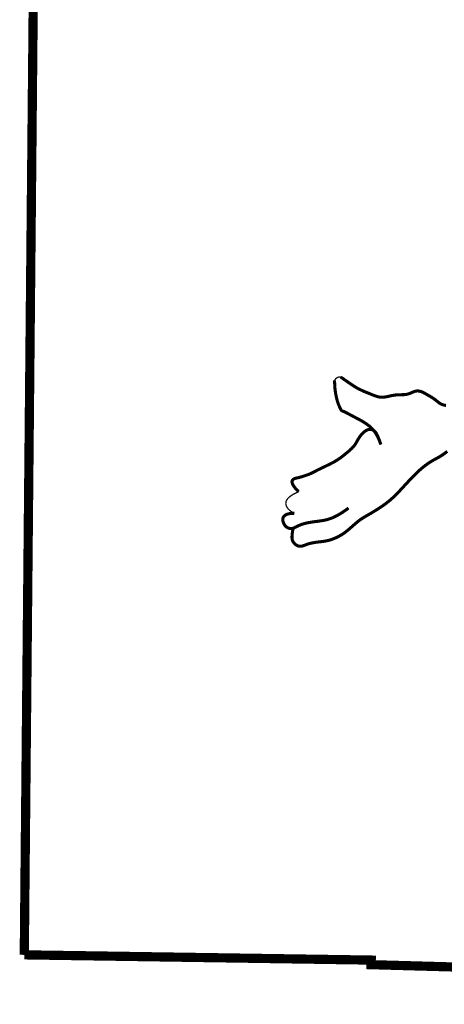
# Model space of a CAD drawing. Extents: x 204 to 1091, y -244 to 171.
# Tile 4 of 246: x 1023 to 1032, y -193 to -172. Entities that reach past the tile are written whole.
import ezdxf

# ---------------------------------------------------------------- set-up
doc = ezdxf.new("R2010")
doc.units = 0
doc.header["$LTSCALE"] = 10
doc.header["$MEASUREMENT"] = 0
doc.layers.add('BELMONT-BORDER', color=5, linetype='CONTINUOUS')
doc.layers.add('FACE', color=160, linetype='CONTINUOUS')

msp = doc.modelspace()

# ---------------------------------------------------------------- linework, layer by layer
at = {"layer": 'BELMONT-BORDER', "color": 7, "const_width": 0.195}
for points in [[(1023.518, -191.536), (1023.767, -165.113), (1031.319, -165.04), (1031.322, -165.324), (1054.351, -165.971), (1054.353, -165.569), (1058.602, -165.653)], [(1023.518, -191.536), (1030.867, -191.647), (1030.864, -191.744), (1038.18, -191.948), (1038.175, -192.092), (1051.216, -192.485)]]:
    msp.add_lwpolyline(points, dxfattribs=at)
at = {"layer": 'FACE', "color": 7}
for points, const_width in [([(1031.072, -180.734), (1031.04, -180.649), (1031.008, -180.576), (1030.974, -180.514), (1030.94, -180.462), (1030.905, -180.418), (1030.87, -180.381), (1030.835, -180.349), (1030.8, -180.321), (1030.765, -180.296), (1030.73, -180.272), (1030.695, -180.251), (1030.661, -180.23), (1030.626, -180.211), (1030.592, -180.193), (1030.558, -180.175), (1030.523, -180.157), (1030.489, -180.139), (1030.455, -180.121), (1030.422, -180.103), (1030.391, -180.087), (1030.362, -180.071), (1030.336, -180.058), (1030.312, -180.046), (1030.293, -180.037), (1030.277, -180.031), (1030.264, -180.027), (1030.255, -180.023), (1030.247, -180.019), (1030.24, -180.014), (1030.234, -180.007), (1030.227, -179.997), (1030.219, -179.983), (1030.21, -179.964), (1030.198, -179.941), (1030.186, -179.912), (1030.173, -179.88), (1030.16, -179.843), (1030.147, -179.802), (1030.135, -179.757), (1030.124, -179.709), (1030.114, -179.658), (1030.106, -179.604), (1030.099, -179.546), (1030.095, -179.486), (1030.092, -179.423), (1030.092, -179.374)], 0.0651), ([(1030.092, -179.374), (1030.1, -179.361), (1030.107, -179.351), (1030.115, -179.342), (1030.122, -179.335), (1030.129, -179.329), (1030.136, -179.324), (1030.143, -179.319), (1030.149, -179.316), (1030.155, -179.313), (1030.161, -179.31), (1030.168, -179.307), (1030.175, -179.306), (1030.183, -179.304), (1030.194, -179.303), (1030.206, -179.303), (1030.22, -179.304)], 0.0274), ([(1030.22, -179.304), (1030.282, -179.347), (1030.351, -179.395), (1030.409, -179.435), (1030.457, -179.467), (1030.498, -179.494), (1030.534, -179.517), (1030.566, -179.536), (1030.598, -179.553), (1030.628, -179.568), (1030.658, -179.582), (1030.687, -179.595), (1030.715, -179.608), (1030.744, -179.62), (1030.773, -179.631), (1030.802, -179.643), (1030.831, -179.655), (1030.86, -179.667), (1030.89, -179.679), (1030.919, -179.691), (1030.948, -179.702), (1030.976, -179.711), (1031.004, -179.719), (1031.03, -179.725), (1031.055, -179.729), (1031.079, -179.731), (1031.103, -179.732), (1031.125, -179.731), (1031.148, -179.728), (1031.171, -179.725), (1031.194, -179.721), (1031.217, -179.716), (1031.242, -179.711), (1031.267, -179.705), (1031.293, -179.699), (1031.319, -179.694), (1031.346, -179.689), (1031.373, -179.685), (1031.4, -179.682), (1031.427, -179.679), (1031.455, -179.678), (1031.482, -179.678), (1031.509, -179.678), (1031.536, -179.677), (1031.563, -179.677), (1031.59, -179.675), (1031.616, -179.671), (1031.642, -179.665), (1031.667, -179.657), (1031.693, -179.648), (1031.717, -179.637), (1031.742, -179.626), (1031.767, -179.616), (1031.791, -179.607), (1031.816, -179.601), (1031.841, -179.598), (1031.866, -179.599), (1031.891, -179.603), (1031.916, -179.61), (1031.941, -179.619), (1031.966, -179.63), (1031.991, -179.643), (1032.015, -179.656), (1032.039, -179.67), (1032.063, -179.683), (1032.086, -179.697), (1032.109, -179.71), (1032.131, -179.723), (1032.152, -179.736), (1032.173, -179.75), (1032.192, -179.763), (1032.211, -179.776), (1032.228, -179.789), (1032.245, -179.802), (1032.261, -179.815), (1032.276, -179.828), (1032.291, -179.84), (1032.306, -179.851), (1032.321, -179.861), (1032.336, -179.87), (1032.352, -179.878), (1032.368, -179.885), (1032.384, -179.891), (1032.401, -179.896), (1032.418, -179.899), (1032.435, -179.903), (1032.452, -179.905)], 0.0651), ([(1031.072, -180.734), (1031.043, -180.651), (1031.017, -180.585), (1030.994, -180.534), (1030.974, -180.495), (1030.955, -180.468), (1030.938, -180.448), (1030.921, -180.435), (1030.905, -180.426), (1030.888, -180.419), (1030.872, -180.415), (1030.855, -180.412), (1030.838, -180.412), (1030.82, -180.413), (1030.802, -180.418), (1030.784, -180.424), (1030.766, -180.433), (1030.747, -180.445), (1030.727, -180.458), (1030.708, -180.474), (1030.689, -180.492), (1030.671, -180.511), (1030.653, -180.531), (1030.636, -180.553), (1030.62, -180.575), (1030.605, -180.597), (1030.591, -180.62), (1030.578, -180.643), (1030.565, -180.666), (1030.552, -180.688), (1030.539, -180.71), (1030.525, -180.732), (1030.51, -180.753), (1030.494, -180.773), (1030.477, -180.792), (1030.459, -180.811), (1030.44, -180.829), (1030.42, -180.847), (1030.4, -180.865), (1030.38, -180.882), (1030.359, -180.899), (1030.339, -180.916), (1030.318, -180.933), (1030.298, -180.95), (1030.277, -180.967), (1030.256, -180.984), (1030.234, -181), (1030.213, -181.016), (1030.19, -181.032), (1030.168, -181.047), (1030.145, -181.062), (1030.122, -181.076), (1030.097, -181.091), (1030.073, -181.105), (1030.047, -181.118), (1030.021, -181.132), (1029.994, -181.146), (1029.966, -181.16), (1029.938, -181.173), (1029.909, -181.187), (1029.88, -181.201), (1029.851, -181.215), (1029.822, -181.228), (1029.794, -181.242), (1029.766, -181.256), (1029.739, -181.269), (1029.712, -181.283), (1029.686, -181.297), (1029.66, -181.31), (1029.634, -181.323), (1029.607, -181.336), (1029.58, -181.349), (1029.551, -181.361), (1029.522, -181.373), (1029.491, -181.384), (1029.461, -181.394), (1029.43, -181.404), (1029.401, -181.413), (1029.373, -181.421), (1029.347, -181.428), (1029.323, -181.434), (1029.302, -181.439), (1029.284, -181.442), (1029.268, -181.446), (1029.254, -181.449), (1029.241, -181.454), (1029.23, -181.459), (1029.219, -181.466), (1029.209, -181.475), (1029.199, -181.487), (1029.191, -181.502), (1029.189, -181.523), (1029.193, -181.549), (1029.207, -181.582), (1029.232, -181.623), (1029.272, -181.673), (1029.328, -181.733)], 0.0651), ([(1029.209, -182.516), (1029.2, -182.573), (1029.194, -182.621), (1029.19, -182.661), (1029.189, -182.694), (1029.19, -182.722), (1029.194, -182.746), (1029.201, -182.767), (1029.21, -182.786), (1029.221, -182.804), (1029.235, -182.822), (1029.251, -182.839), (1029.268, -182.853), (1029.288, -182.866), (1029.308, -182.876), (1029.329, -182.883), (1029.351, -182.886), (1029.374, -182.886), (1029.397, -182.883), (1029.42, -182.877), (1029.445, -182.869), (1029.47, -182.86), (1029.496, -182.85), (1029.524, -182.84), (1029.552, -182.831), (1029.582, -182.823), (1029.612, -182.817), (1029.644, -182.811), (1029.675, -182.806), (1029.707, -182.801), (1029.738, -182.797), (1029.769, -182.794), (1029.799, -182.79), (1029.827, -182.787), (1029.855, -182.783), (1029.882, -182.779), (1029.909, -182.774), (1029.936, -182.768), (1029.964, -182.762), (1029.992, -182.754), (1030.022, -182.744), (1030.054, -182.733), (1030.087, -182.72), (1030.122, -182.705), (1030.157, -182.688), (1030.193, -182.669), (1030.23, -182.648), (1030.268, -182.624), (1030.306, -182.598), (1030.343, -182.569), (1030.381, -182.539), (1030.418, -182.507), (1030.454, -182.475), (1030.49, -182.443), (1030.526, -182.412), (1030.56, -182.383), (1030.593, -182.356), (1030.625, -182.332), (1030.656, -182.31), (1030.688, -182.289), (1030.719, -182.27), (1030.752, -182.25), (1030.786, -182.231), (1030.823, -182.21), (1030.862, -182.187), (1030.905, -182.161), (1030.95, -182.134), (1030.998, -182.104), (1031.046, -182.073), (1031.095, -182.04), (1031.144, -182.006), (1031.191, -181.971), (1031.237, -181.935), (1031.28, -181.899), (1031.321, -181.862), (1031.361, -181.825), (1031.399, -181.787), (1031.437, -181.748), (1031.475, -181.708), (1031.513, -181.667), (1031.552, -181.625), (1031.592, -181.581), (1031.633, -181.537), (1031.674, -181.493), (1031.716, -181.449), (1031.758, -181.406), (1031.799, -181.364), (1031.84, -181.324), (1031.88, -181.286), (1031.919, -181.252), (1031.957, -181.22), (1031.993, -181.191), (1032.028, -181.165), (1032.061, -181.141), (1032.093, -181.119), (1032.125, -181.099), (1032.154, -181.081), (1032.183, -181.064), (1032.21, -181.049), (1032.237, -181.035), (1032.264, -181.02), (1032.291, -181.005), (1032.318, -180.99), (1032.346, -180.972), (1032.376, -180.953), (1032.407, -180.931), (1032.441, -180.906), (1032.479, -180.878)], 0.0651), ([(1029.328, -181.733), (1029.26, -181.763), (1029.203, -181.794), (1029.157, -181.824), (1029.12, -181.855), (1029.092, -181.885), (1029.073, -181.916), (1029.062, -181.946), (1029.058, -181.976), (1029.061, -182.006), (1029.07, -182.036), (1029.085, -182.064), (1029.106, -182.092), (1029.132, -182.118), (1029.162, -182.143), (1029.197, -182.166), (1029.237, -182.188)], 0.0274), ([(1029.237, -182.188), (1029.149, -182.193), (1029.084, -182.208), (1029.039, -182.231), (1029.011, -182.259), (1028.997, -182.291), (1028.994, -182.324), (1028.998, -182.356), (1029.008, -182.387), (1029.019, -182.413), (1029.032, -182.435), (1029.045, -182.453), (1029.06, -182.468), (1029.074, -182.48), (1029.089, -182.489), (1029.104, -182.497), (1029.118, -182.503), (1029.131, -182.507), (1029.144, -182.511), (1029.156, -182.512), (1029.168, -182.513), (1029.18, -182.512), (1029.193, -182.51), (1029.205, -182.507), (1029.219, -182.503), (1029.233, -182.497), (1029.248, -182.49), (1029.263, -182.482), (1029.28, -182.474), (1029.298, -182.465), (1029.316, -182.456), (1029.335, -182.447), (1029.356, -182.439), (1029.376, -182.43), (1029.398, -182.422), (1029.421, -182.415), (1029.445, -182.408), (1029.47, -182.401), (1029.496, -182.395), (1029.523, -182.389), (1029.552, -182.384), (1029.582, -182.379), (1029.612, -182.374), (1029.644, -182.37), (1029.676, -182.365), (1029.709, -182.361), (1029.742, -182.357), (1029.775, -182.352), (1029.808, -182.347), (1029.84, -182.342), (1029.872, -182.336), (1029.904, -182.329), (1029.937, -182.321), (1029.969, -182.311), (1030.003, -182.3), (1030.037, -182.287), (1030.072, -182.272), (1030.109, -182.254), (1030.147, -182.235), (1030.185, -182.213), (1030.225, -182.189), (1030.265, -182.164), (1030.305, -182.136), (1030.346, -182.108), (1030.387, -182.077)], 0.0651)]:
    msp.add_lwpolyline(points, dxfattribs=dict(at, const_width=const_width))

doc.saveas('drawing.dxf')
